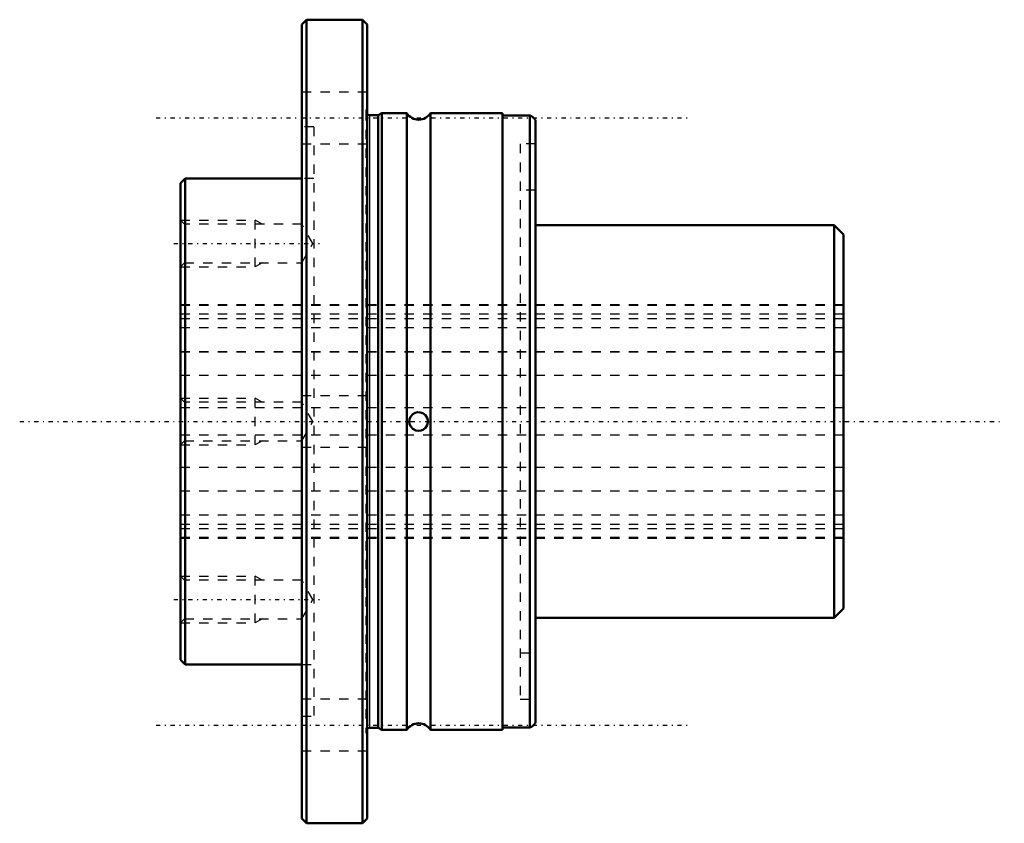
# Model space of a CAD drawing. Header units: millimetres. Extents: x -17 to 88, y -43 to 43.
import ezdxf

# ---------------------------------------------------------------- set-up
doc = ezdxf.new("R2010")
doc.units = ezdxf.units.MM
doc.linetypes.add('Center', pattern=[1.5, 0.45, -0.5, 0.05, -0.5])
doc.linetypes.add('Dashed', pattern=[2, 1, -1])
for name, color, linetype, lineweight in [('2d ConnectionPoints', 7, 'Continuous', 50), ('AM_0', 7, 'Continuous', 50), ('AM_4', 3, 'Continuous', 25), ('AM_5', 3, 'Continuous', 25), ('AM_7', 7, 'Center', 25), ('AM_9', 6, 'Dashed', 25)]:
    doc.layers.add(name, color=color, linetype=linetype, lineweight=lineweight)

# ---------------------------------------------------------------- blocks, each defined once
blk = doc.blocks.new('1_LTR_25A_LTRA_ACyl_1_0_in_LTR25A_71L_0_0__4')
at = {"layer": 'AM_0'}
for p, q in [((13.5, 43), (13, 42.5)), ((13, 42.5), (13, -42.5)), ((19.5, 43), (13.5, 43)), ((13.5, 43), (13.5, -43)), ((19.5, 43), (19.5, -43)), ((20, 42.5), (19.5, 43)), ((20, 42.5), (20, -42.5)), ((21.17, 32.8), (20.25, 32.8)), ((21.55, 33), (21.17, 32.8)), ((21.17, 32.8), (21.17, -32.8)), ((21.55, 33), (21.55, -33)), ((24.23, 33), (21.55, 33)), ((24.23, 33), (24.23, -33)), ((34.5, 33), (26.77, 33)), ((26.77, 33), (26.77, -33)), ((34.5, 33), (34.5, -33)), ((37.42, 32.75), (34.5, 32.75)), ((37.42, 32.75), (37.42, -32.75)), ((38, 32.3), (38, -32.3)), ((0.5, 26), (0, 25.5)), ((0, 25.5), (0, -25.5)), ((13, 26), (0.5, 26)), ((0.5, 26), (0.5, -26)), ((70, 21), (38, 21)), ((71, 20), (70, 21)), ((70, 21), (70, -21)), ((71, 20), (71, -20)), ((70, -21), (71, -20)), ((38, -21), (70, -21)), ((0, -25.5), (0.5, -26)), ((0.5, -26), (13, -26)), ((20.25, -32.8), (21.17, -32.8)), ((21.17, -32.8), (21.55, -33)), ((21.55, -33), (24.23, -33)), ((26.77, -33), (34.5, -33)), ((34.5, -32.75), (37.42, -32.75)), ((13, -42.5), (13.5, -43)), ((13.5, -43), (19.5, -43)), ((19.5, -43), (20, -42.5))]:
    blk.add_line(p, q, dxfattribs=at)
blk.add_lwpolyline([(24.87, 0.78), (24.64, 0.51), (24.53, 0.24), (24.5, -0.02), (24.54, -0.27), (24.66, -0.55), (24.87, -0.78), (25.2, -0.95), (25.48, -1), (25.76, -0.97), (26.01, -0.86), (26.24, -0.68), (26.42, -0.38), (26.49, -0.12), (26.49, 0.15), (26.42, 0.39), (26.24, 0.68), (25.96, 0.89), (25.68, 0.98), (25.38, 0.99), (25.12, 0.92), (24.87, 0.78)], dxfattribs=at)
for centre, radius, start, end in [((20.25, 33.2), 0.4, 231.3178, 270), ((25.5, 33.8), 1.5, 212.231, 327.769), ((36.81, 31.38), 1.5, 37.7798, 66.2193), ((25.5, -33.8), 1.5, 32.231, 147.769), ((36.81, -31.38), 1.5, 293.7807, 322.2202), ((20.25, -33.2), 0.4, 90, 128.6822)]:
    blk.add_arc(centre, radius, start, end, dxfattribs=at)
at = {"layer": 'AM_4'}
blk.add_line((20.25, 32.8), (20.25, -32.8), dxfattribs=at)
at = {"layer": 'AM_5', "linetype": 'Dashed'}
for p, q in [((0, 21.55), (8, 21.55)), ((8, 16.55), (8, 21.55)), ((8.75, 21.12), (8, 21.55)), ((8.75, 16.99), (8, 16.55)), ((0, 16.55), (8, 16.55)), ((0, 2.5), (8, 2.5)), ((8, -2.5), (8, 2.5)), ((8.75, 2.07), (8, 2.5)), ((8.75, -2.07), (8, -2.5)), ((0, -2.5), (8, -2.5)), ((0, -16.55), (8, -16.55)), ((8, -21.55), (8, -16.55)), ((8.75, -16.99), (8, -16.55)), ((0, -21.55), (8, -21.55)), ((8.75, -21.12), (8, -21.55))]:
    blk.add_line(p, q, dxfattribs=at)
at = {"layer": 'AM_7'}
for p, q in [((-2.6, 32.48), (54.6, 32.48)), ((-0.71, 19.05), (14.9, 19.05)), ((-17.2, 0), (88.2, 0)), ((-0.71, -19.05), (14.9, -19.05)), ((-2.6, -32.48), (54.6, -32.48))]:
    blk.add_line(p, q, dxfattribs=at)
at = {"layer": 'AM_9'}
for p, q in [((20, 35.23), (13, 35.23)), ((19.85, 33.2), (19.85, -33.2)), ((14.3, 31.52), (13, 31.52)), ((14.3, 31.52), (14.3, -31.52)), ((13, 29.73), (20, 29.73)), ((36.38, 29.7), (36.38, -29.7)), ((38, 29.7), (36.38, 29.7)), ((14.3, 26), (13, 26)), ((38, 24.75), (36.38, 24.75)), ((0.43, 21.12), (0, 21.55)), ((13, 21.12), (0.43, 21.12)), ((0.43, 21.12), (0.43, 16.99)), ((14.19, 19.05), (13, 21.12)), ((13, 16.99), (14.19, 19.05)), ((0, 16.55), (0.43, 16.99)), ((0.43, 16.99), (13, 16.99)), ((71, 12.5), (0, 12.5)), ((0.43, 2.07), (0, 2.5)), ((20, 2.75), (13, 2.75)), ((13, 2.07), (0.43, 2.07)), ((0.43, 2.07), (0.43, -2.07)), ((14.19, 0), (13, 2.07)), ((13, -2.07), (14.19, 0)), ((0, -2.5), (0.43, -2.07)), ((0.43, -2.07), (13, -2.07)), ((13, -2.75), (20, -2.75)), ((0, -12.5), (71, -12.5)), ((0.43, -16.99), (0, -16.55)), ((13, -16.99), (0.43, -16.99)), ((0.43, -16.99), (0.43, -21.12)), ((14.19, -19.05), (13, -16.99)), ((13, -21.12), (14.19, -19.05)), ((0, -21.55), (0.43, -21.12)), ((0.43, -21.12), (13, -21.12)), ((36.38, -24.75), (38, -24.75)), ((13, -26), (14.3, -26)), ((20, -29.73), (13, -29.73)), ((36.38, -29.7), (38, -29.7)), ((13, -31.52), (14.3, -31.52)), ((13, -35.23), (20, -35.23))]:
    blk.add_line(p, q, dxfattribs=at)
for centre in [(20.25, 33.2), (20.25, -33.2)]:
    blk.add_arc(centre, 0.4, 128.6822, 231.3178, dxfattribs=at)
blk = doc.blocks.new('2_LTR_25A_LTRA_ACyl_2_0_in_LTR25A_71L_0_0__4')
at = {"layer": 'AM_0'}
for p, q in [((13.5, 43), (13, 42.5)), ((13, 42.5), (13, -42.5)), ((19.5, 43), (13.5, 43)), ((13.5, 43), (13.5, -43)), ((20, 42.5), (19.5, 43)), ((19.5, 43), (19.5, -43)), ((20, 42.5), (20, -42.5)), ((21.17, 32.8), (20.25, 32.8)), ((21.55, 33), (21.17, 32.8)), ((21.17, 32.8), (21.17, -32.8)), ((24.23, 33), (21.55, 33)), ((21.55, 33), (21.55, -33)), ((24.23, 33), (24.23, -33)), ((34.5, 33), (26.77, 33)), ((26.77, 33), (26.77, -33)), ((34.5, 33), (34.5, -33)), ((37.42, 32.75), (34.5, 32.75)), ((37.42, 32.75), (37.42, -32.75)), ((38, 32.3), (38, -32.3)), ((0.5, 26), (0, 25.5)), ((0, 25.5), (0, -25.5)), ((13, 26), (0.5, 26)), ((0.5, 26), (0.5, -26)), ((70, 21), (38, 21)), ((70, 21), (70, -21)), ((71, 20), (70, 21)), ((71, 20), (71, -20)), ((70, -21), (71, -20)), ((38, -21), (70, -21)), ((0, -25.5), (0.5, -26)), ((0.5, -26), (13, -26)), ((20.25, -32.8), (21.17, -32.8)), ((21.17, -32.8), (21.55, -33)), ((21.55, -33), (24.23, -33)), ((26.77, -33), (34.5, -33)), ((34.5, -32.75), (37.42, -32.75)), ((13, -42.5), (13.5, -43)), ((13.5, -43), (19.5, -43)), ((19.5, -43), (20, -42.5))]:
    blk.add_line(p, q, dxfattribs=at)
blk.add_lwpolyline([(24.87, 0.78), (24.64, 0.51), (24.53, 0.24), (24.5, -0.02), (24.54, -0.27), (24.66, -0.55), (24.87, -0.78), (25.2, -0.95), (25.48, -1), (25.76, -0.97), (26.01, -0.86), (26.24, -0.68), (26.42, -0.38), (26.49, -0.12), (26.49, 0.15), (26.42, 0.39), (26.24, 0.68), (25.96, 0.89), (25.68, 0.98), (25.38, 0.99), (25.12, 0.92), (24.87, 0.78)], dxfattribs=at)
for centre, radius, start, end in [((20.25, 33.2), 0.4, 231.3178, 270), ((25.5, 33.8), 1.5, 212.231, 327.769), ((36.81, 31.38), 1.5, 37.7798, 66.2193), ((25.5, -33.8), 1.5, 32.231, 147.769), ((36.81, -31.38), 1.5, 293.7807, 322.2202), ((20.25, -33.2), 0.4, 90, 128.6822)]:
    blk.add_arc(centre, radius, start, end, dxfattribs=at)
at = {"layer": 'AM_4'}
blk.add_line((20.25, 32.8), (20.25, -32.8), dxfattribs=at)
at = {"layer": 'AM_5', "linetype": 'Dashed'}
for p, q in [((0, 21.55), (8, 21.55)), ((8, 16.55), (8, 21.55)), ((8.75, 21.12), (8, 21.55)), ((8.75, 16.99), (8, 16.55)), ((0, 16.55), (8, 16.55)), ((0, 2.5), (8, 2.5)), ((8, -2.5), (8, 2.5)), ((8.75, 2.07), (8, 2.5)), ((8.75, -2.07), (8, -2.5)), ((0, -2.5), (8, -2.5)), ((0, -16.55), (8, -16.55)), ((8, -21.55), (8, -16.55)), ((8.75, -16.99), (8, -16.55)), ((0, -21.55), (8, -21.55)), ((8.75, -21.12), (8, -21.55))]:
    blk.add_line(p, q, dxfattribs=at)
at = {"layer": 'AM_9'}
for p, q in [((20, 35.23), (13, 35.23)), ((19.85, 33.2), (19.85, -33.2)), ((14.3, 31.52), (13, 31.52)), ((14.3, 31.52), (14.3, -31.52)), ((13, 29.73), (20, 29.73)), ((36.38, 29.7), (36.38, -29.7)), ((38, 29.7), (36.38, 29.7)), ((14.3, 26), (13, 26)), ((38, 24.75), (36.38, 24.75)), ((0.43, 21.12), (0, 21.55)), ((13, 21.12), (0.43, 21.12)), ((0.43, 21.12), (0.43, 16.99)), ((14.19, 19.05), (13, 21.12)), ((13, 16.99), (14.19, 19.05)), ((0, 16.55), (0.43, 16.99)), ((0.43, 16.99), (13, 16.99)), ((71, 12.5), (0, 12.5)), ((0.43, 2.07), (0, 2.5)), ((20, 2.75), (13, 2.75)), ((13, 2.07), (0.43, 2.07)), ((0.43, 2.07), (0.43, -2.07)), ((14.19, 0), (13, 2.07)), ((13, -2.07), (14.19, 0)), ((0, -2.5), (0.43, -2.07)), ((0.43, -2.07), (13, -2.07)), ((13, -2.75), (20, -2.75)), ((0, -12.5), (71, -12.5)), ((0.43, -16.99), (0, -16.55)), ((13, -16.99), (0.43, -16.99)), ((0.43, -16.99), (0.43, -21.12)), ((14.19, -19.05), (13, -16.99)), ((13, -21.12), (14.19, -19.05)), ((0, -21.55), (0.43, -21.12)), ((0.43, -21.12), (13, -21.12)), ((36.38, -24.75), (38, -24.75)), ((13, -26), (14.3, -26)), ((20, -29.73), (13, -29.73)), ((36.38, -29.7), (38, -29.7)), ((13, -31.52), (14.3, -31.52)), ((13, -35.23), (20, -35.23))]:
    blk.add_line(p, q, dxfattribs=at)
for centre in [(20.25, 33.2), (20.25, -33.2)]:
    blk.add_arc(centre, 0.4, 128.6822, 231.3178, dxfattribs=at)
blk = doc.blocks.new('3_LTR_25A71_LTRA_Shaft_0_in_LTR25A_71L_0_0__4')
at = {"layer": 'AM_9'}
for p, q in [((71, 12.5), (0, 12.5)), ((71, 12.41), (0, 12.41)), ((71, 11.48), (0, 11.48)), ((0, 11.03), (71, 11.03)), ((71, 10.02), (0, 10.02)), ((71, 7.47), (0, 7.47)), ((0, 7.46), (71, 7.46)), ((71, 4.94), (0, 4.94)), ((71, 1.46), (0, 1.46)), ((71, -1.46), (0, -1.46)), ((71, -4.94), (0, -4.94)), ((71, -7.46), (0, -7.46)), ((71, -7.47), (0, -7.47)), ((71, -10.02), (0, -10.02)), ((71, -11.03), (0, -11.03)), ((71, -11.48), (0, -11.48)), ((71, -12.41), (0, -12.41)), ((0, -12.5), (71, -12.5))]:
    blk.add_line(p, q, dxfattribs=at)

msp = doc.modelspace()

# ---------------------------------------------------------------- linework, layer by layer
at = {"layer": '2d ConnectionPoints'}
for p in [(0, 0), (0, 0), (71, 0)]:
    msp.add_point(p, dxfattribs=at)

# ---------------------------------------------------------------- block references
for name in ['1_LTR_25A_LTRA_ACyl_1_0_in_LTR25A_71L_0_0__4', '2_LTR_25A_LTRA_ACyl_2_0_in_LTR25A_71L_0_0__4', '3_LTR_25A71_LTRA_Shaft_0_in_LTR25A_71L_0_0__4']:
    msp.add_blockref(name, (0, 0))

doc.saveas('drawing.dxf')
